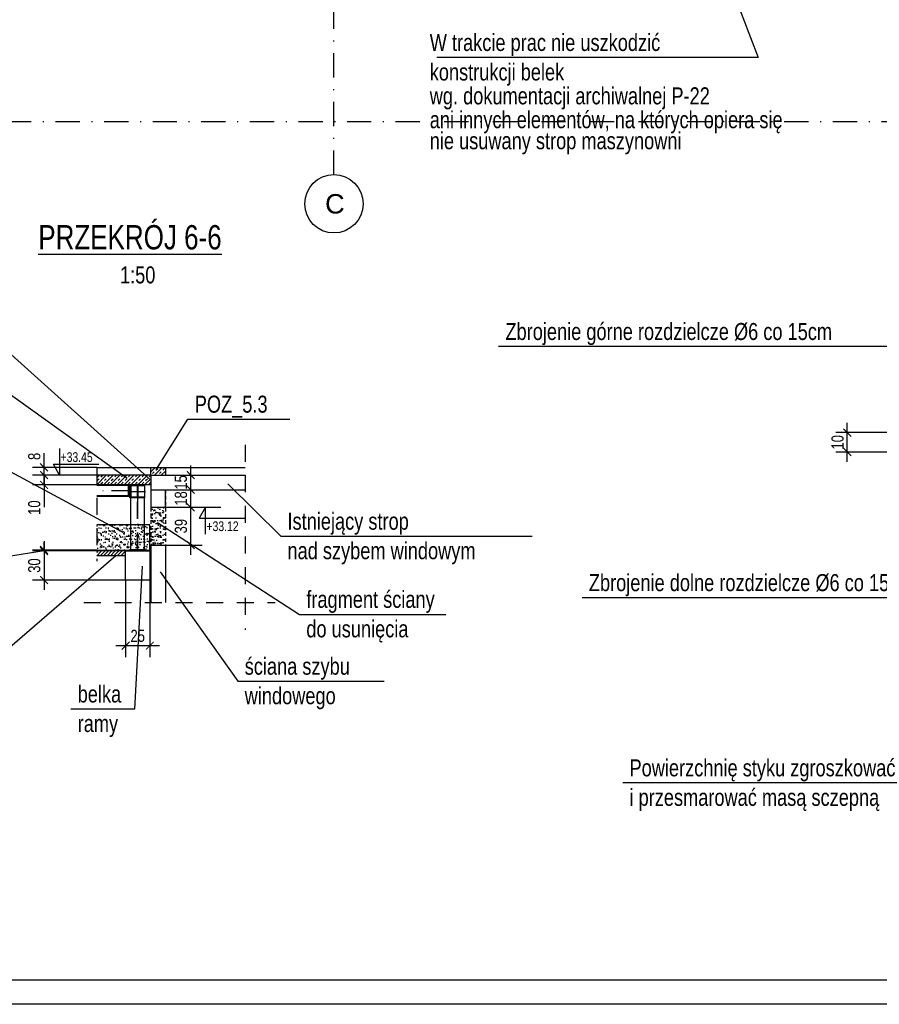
# Model space of a CAD drawing. Header units: metres. Extents: x -1979 to 4221, y -1333 to 1683.
# Tile 4 of 17: x -408 to 476, y -1333 to -320. Entities that reach past the tile are written whole.
import ezdxf
from ezdxf.enums import TextEntityAlignment as Align

# ---------------------------------------------------------------- set-up
doc = ezdxf.new("R2010")
doc.units = ezdxf.units.M
doc.header["$LTSCALE"] = 50
doc.header["$MEASUREMENT"] = 0
for name, pattern in [('DO', [1, 0.5, -0.24, 0.02, -0.24]), ('DP', [0.63, 0.35, -0.28]), ('MO', [0.7, 0.35, -0.17, 0.01, -0.17]), ('MP', [0.125, 0.075, -0.05])]:
    doc.linetypes.add(name, pattern=pattern)
for name, color, linetype in [('BS_lpd', 1, 'DP'), ('BS_odn', 1, 'Continuous'), ('BS_osm', 1, 'MO'), ('BS_prg', 3, 'Continuous'), ('BS_ram', 2, 'Continuous'), ('BS_szr', 1, 'Continuous'), ('BS_txs', 2, 'Continuous'), ('BS_wym', 1, 'Continuous'), ('BZ_odn', 1, 'Continuous'), ('BZ_osd', 1, 'DO'), ('BZ_szr', 1, 'Continuous'), ('BZ_txc', 1, 'Continuous'), ('BZ_txg', 3, 'Continuous'), ('BZ_txs', 2, 'Continuous'), ('BZ_wis', 2, 'Continuous'), ('BZ_wym', 1, 'Continuous'), ('k3_sciany istn', 1, 'DP')]:
    doc.layers.add(name, color=color, linetype=linetype)
doc.styles.add('BIKTC', font='bikromsw.shx', dxfattribs={"width": 0.8})
doc.styles.add('BIKTG', font='bikromsw.shx', dxfattribs={"width": 0.85})
doc.styles.add('BIKTS', font='bikromsw.shx', dxfattribs={"width": 0.85})
doc.styles.add('BIKWYM', font='bikromsw.shx', dxfattribs={"width": 0.8})
doc.styles.add('GENERATED_STYLE_1', font='arial.ttf')
doc.dimstyles.new('BS_BGR_50', dxfattribs={"dimscale": 0.5, "dimtxt": 25, "dimasz": 1.666667, "dimexe": 0, "dimexo": 0, "dimgap": 0, "dimtad": 0, "dimdec": 1, "dimrnd": 0.5, "dimzin": 9, "dimdsep": 46, "dimtxsty": 'BIKWYM', "dimblk": 'NONE', "dimcen": 0, "dimse1": 1, "dimse2": 1, "dimclrd": 256, "dimclre": 256, "dimclrt": 7, "dimadec": 0, "dimazin": 0, "dimtfac": 0.033333, "dimtdec": 1, "dimtmove": 0, "dimatfit": 3, "dimldrblk": 'NONE', "dimfxl": 1, "dimtvp": 0.8, "dimtolj": 1, "dimarcsym": 0})
doc.dimstyles.new('BS_KP_50', dxfattribs={"dimscale": 0.5, "dimtxt": 25, "dimasz": 16, "dimexe": 24, "dimexo": 0, "dimgap": 0, "dimtad": 0, "dimdec": 1, "dimrnd": 0.5, "dimzin": 9, "dimdsep": 46, "dimtxsty": 'BIKWYM', "dimblk": 'ARCHTICK', "dimblk1": 'ARCHTICK', "dimblk2": 'WYM-KP', "dimcen": 0, "dimdle": 20, "dimclrd": 256, "dimclre": 256, "dimclrt": 7, "dimadec": 0, "dimazin": 0, "dimtfac": 0.033333, "dimtdec": 1, "dimtmove": 0, "dimatfit": 3, "dimldrblk": 'ARCHTICK', "dimfxl": 1, "dimtvp": 0.8, "dimtfillclr": 256, "dimtolj": 1, "dimarcsym": 0})
doc.dimstyles.new('BZ_BGR_50', dxfattribs={"dimscale": 0.5, "dimtxt": 25, "dimasz": 1.666667, "dimexe": 0, "dimexo": 0, "dimgap": 0, "dimtad": 0, "dimdec": 1, "dimrnd": 0.5, "dimzin": 9, "dimdsep": 46, "dimtxsty": 'BIKWYM', "dimblk": 'NONE', "dimcen": 0, "dimse1": 1, "dimse2": 1, "dimclrd": 256, "dimclre": 256, "dimclrt": 7, "dimadec": 0, "dimazin": 0, "dimtfac": 0.033333, "dimtdec": 1, "dimtmove": 0, "dimatfit": 3, "dimldrblk": 'NONE', "dimfxl": 1, "dimtvp": 0.8, "dimtolj": 1, "dimarcsym": 0})
doc.dimstyles.new('BZ_BGR_50_25', dxfattribs={"dimscale": 0.5, "dimtxt": 25, "dimasz": 1.666667, "dimexe": 0, "dimexo": 0, "dimgap": 0, "dimtad": 0, "dimdec": 1, "dimlfac": 0.5, "dimrnd": 0.5, "dimzin": 9, "dimdsep": 46, "dimtxsty": 'BIKWYM', "dimblk": 'NONE', "dimcen": 0, "dimse1": 1, "dimse2": 1, "dimclrd": 256, "dimclre": 256, "dimclrt": 7, "dimadec": 0, "dimazin": 0, "dimtfac": 0.033333, "dimtdec": 1, "dimtmove": 0, "dimatfit": 3, "dimldrblk": 'NONE', "dimfxl": 1, "dimtvp": 0.8, "dimtolj": 1, "dimarcsym": 0})
doc.dimstyles.new('BZ_KP_50', dxfattribs={"dimscale": 0.5, "dimtxt": 25, "dimasz": 16, "dimexe": 24, "dimexo": 0, "dimgap": 0, "dimtad": 0, "dimdec": 1, "dimrnd": 0.5, "dimzin": 9, "dimdsep": 46, "dimtxsty": 'BIKWYM', "dimblk": 'ARCHTICK', "dimblk1": 'ARCHTICK', "dimblk2": 'WYM-KP', "dimcen": 0, "dimdle": 20, "dimclrd": 256, "dimclre": 256, "dimclrt": 7, "dimadec": 0, "dimazin": 0, "dimtfac": 0.033333, "dimtdec": 1, "dimtmove": 0, "dimatfit": 3, "dimfxl": 1, "dimtvp": 0.8, "dimtfillclr": 256, "dimtolj": 1, "dimarcsym": 0})
doc.dimstyles.new('BZ_KP_50_25', dxfattribs={"dimscale": 0.5, "dimtxt": 25, "dimasz": 16, "dimexe": 24, "dimexo": 0, "dimgap": 0, "dimtad": 0, "dimdec": 1, "dimlfac": 0.5, "dimrnd": 0.5, "dimzin": 9, "dimdsep": 46, "dimtxsty": 'BIKWYM', "dimblk": 'ARCHTICK', "dimcen": 0, "dimdle": 20, "dimclrd": 256, "dimclre": 256, "dimclrt": 4, "dimadec": 0, "dimazin": 0, "dimtfac": 0.033333, "dimtdec": 1, "dimtmove": 0, "dimatfit": 3, "dimfxl": 1, "dimtvp": 0.8, "dimtfillclr": 256, "dimtolj": 1, "dimarcsym": 0})
pattern_1 = [(45, (-1086.502, 0), (-3.535534, 3.535534), []), (45, (-1088.27, 1.768), (-3.535534, 3.535534), [2.5, -2.5])]

# ---------------------------------------------------------------- blocks, each defined once
blk = doc.blocks.new('_ArchTick')
at = {"color": 0, "linetype": 'ByBlock', "const_width": 0.15}
blk.add_lwpolyline([(-0.5, -0.5), (0.5, 0.5)], dxfattribs=at)
blk = doc.blocks.new('*D335')
at = {"layer": 'BZ_wym', "lineweight": -2}
for p, q in [((-383.2, -780.3), (-383.2, -765.7)), ((-329, -780.3), (-395.2, -780.3)), ((-329, -788.3), (-395.2, -788.3)), ((-383.2, -798.3), (-383.2, -780.3))]:
    blk.add_line(p, q, dxfattribs=at)
at = {"layer": 'DEFPOINTS', "color": 0}
for p in [(-383.2, -780.3), (-329, -780.3), (-329, -788.3)]:
    blk.add_point(p, dxfattribs=at)
at = {"layer": 'BZ_wym', "lineweight": -2, "xscale": 8, "yscale": 8, "zscale": 8}
for p, rotation in [((-383.2, -780.3), 90), ((-383.2, -788.3), 270)]:
    blk.add_blockref('_ArchTick', p, dxfattribs=dict(at, rotation=rotation))
at = {"layer": 'BZ_wym', "color": 7, "insert": (-393.2, -769), "char_height": 12.5, "attachment_point": 5, "rotation": 90, "style": 'BIKWYM'}
blk.add_mtext('\\A1;8', dxfattribs=at)
blk = doc.blocks.new('WYM-KP')
blk.add_hatch(color=256).paths.add_polyline_path([(-3, 0, 1), (3, 0, 1)])
blk.add_circle((0, 0), 3)
blk = doc.blocks.new('*D336')
at = {"layer": 'BZ_wym', "lineweight": -2}
for p, q in [((-329, -788.3), (-395.2, -788.3)), ((-383.2, -788.3), (-383.2, -780.3)), ((-383.2, -788.3), (-383.2, -798.3)), ((-329, -798.3), (-395.2, -798.3)), ((-383.2, -798.3), (-383.2, -821.1))]:
    blk.add_line(p, q, dxfattribs=at)
at = {"layer": 'DEFPOINTS', "color": 0}
for p in [(-329, -788.3), (-383.2, -798.3), (-329, -798.3)]:
    blk.add_point(p, dxfattribs=at)
at = {"layer": 'BZ_wym', "lineweight": -2, "xscale": 8, "yscale": 8, "zscale": 8}
for p, rotation in [((-383.2, -788.3), 270), ((-383.2, -798.3), 90)]:
    blk.add_blockref('_ArchTick', p, dxfattribs=dict(at, rotation=rotation))
at = {"layer": 'BZ_wym', "color": 7, "insert": (-393.2, -821.7), "char_height": 12.5, "attachment_point": 5, "rotation": 90, "style": 'BIKWYM'}
blk.add_mtext('\\A1;10', dxfattribs=at)
blk = doc.blocks.new('*D337')
at = {"layer": 'BZ_wym', "lineweight": -2}
for p, q in [((-383.2, -865.3), (-383.2, -857.3)), ((-428.6, -873.1), (-383.2, -865.8)), ((-329, -865.3), (-395.2, -865.3)), ((-299.3, -866.3), (-395.2, -866.3)), ((-383.2, -865.3), (-383.2, -866.3)), ((-383.2, -866.3), (-383.2, -874.3)), ((-428.6, -875.5), (-428.6, -873.1))]:
    blk.add_line(p, q, dxfattribs=at)
at = {"layer": 'DEFPOINTS', "color": 0}
for p in [(-383.2, -866.3), (-329, -865.3), (-299.3, -866.3)]:
    blk.add_point(p, dxfattribs=at)
at = {"layer": 'BZ_wym', "lineweight": -2, "xscale": 8, "yscale": 8, "zscale": 8}
for p, rotation in [((-383.2, -865.3), 270), ((-383.2, -866.3), 90)]:
    blk.add_blockref('_ArchTick', p, dxfattribs=dict(at, rotation=rotation))
at = {"layer": 'BZ_wym', "color": 7, "insert": (-438.6, -874.3), "char_height": 12.5, "attachment_point": 5, "rotation": 90, "style": 'BIKWYM'}
blk.add_mtext('\\A1;1', dxfattribs=at)
blk = doc.blocks.new('*D338')
at = {"layer": 'BZ_wym', "lineweight": -2}
for p, q in [((-383.2, -856.3), (-383.2, -906.3)), ((-299.3, -866.3), (-395.2, -866.3)), ((-299.3, -896.3), (-395.2, -896.3))]:
    blk.add_line(p, q, dxfattribs=at)
at = {"layer": 'DEFPOINTS', "color": 0}
for p in [(-299.3, -866.3), (-383.2, -896.3), (-299.3, -896.3)]:
    blk.add_point(p, dxfattribs=at)
at = {"layer": 'BZ_wym', "lineweight": -2, "xscale": 8, "yscale": 8, "zscale": 8}
for p, rotation in [((-383.2, -866.3), 90), ((-383.2, -896.3), 270)]:
    blk.add_blockref('_ArchTick', p, dxfattribs=dict(at, rotation=rotation))
at = {"layer": 'BZ_wym', "color": 7, "insert": (-393.2, -881.3), "char_height": 12.5, "attachment_point": 5, "rotation": 90, "style": 'BIKWYM'}
blk.add_mtext('\\A1;30', dxfattribs=at)
blk = doc.blocks.new('_None')
blk = doc.blocks.new('*D334')
at = {"layer": 'BS_wym', "lineweight": -2}
for p, q in [((-299.3, -896.3), (-299.3, -975.7)), ((-274.3, -896.3), (-274.3, -975.7)), ((-309.3, -963.7), (-264.3, -963.7))]:
    blk.add_line(p, q, dxfattribs=at)
at = {"layer": 'DEFPOINTS', "color": 0}
for p in [(-299.3, -896.3), (-274.3, -896.3), (-274.3, -963.7)]:
    blk.add_point(p, dxfattribs=at)
at = {"layer": 'BS_wym', "lineweight": -2, "xscale": 8, "yscale": 8, "zscale": 8, "rotation": 180}
blk.add_blockref('_ArchTick', (-299.3, -963.7), dxfattribs=at)
at = {"layer": 'BS_wym', "lineweight": -2, "xscale": 8, "yscale": 8, "zscale": 8}
blk.add_blockref('_ArchTick', (-274.3, -963.7), dxfattribs=at)
at = {"layer": 'BS_wym', "color": 7, "insert": (-286.8, -953.7), "char_height": 12.5, "attachment_point": 5, "style": 'BIKWYM'}
blk.add_mtext('\\A1;25', dxfattribs=at)
blk = doc.blocks.new('*D340')
at = {"layer": 'BZ_wym', "lineweight": -2}
for p, q in [((-232.3, -778.3), (-232.3, -813.3)), ((-258.3, -788.3), (-220.3, -788.3)), ((-252, -803.3), (-220.3, -803.3))]:
    blk.add_line(p, q, dxfattribs=at)
at = {"layer": 'DEFPOINTS', "color": 0}
for p in [(-258.3, -788.3), (-252, -803.3), (-232.3, -803.3)]:
    blk.add_point(p, dxfattribs=at)
at = {"layer": 'BZ_wym', "lineweight": -2, "xscale": 8, "yscale": 8, "zscale": 8}
for p, rotation in [((-232.3, -788.3), 90), ((-232.3, -803.3), 270)]:
    blk.add_blockref('_ArchTick', p, dxfattribs=dict(at, rotation=rotation))
at = {"layer": 'BZ_wym', "color": 7, "insert": (-242.3, -795.8), "char_height": 12.5, "attachment_point": 5, "rotation": 90, "style": 'BIKWYM'}
blk.add_mtext('\\A1;15', dxfattribs=at)
blk = doc.blocks.new('*D341')
at = {"layer": 'BZ_wym', "lineweight": -2}
for p, q in [((-232.3, -793.3), (-232.3, -831.3)), ((-252, -803.3), (-220.3, -803.3)), ((-258.3, -821.3), (-220.3, -821.3))]:
    blk.add_line(p, q, dxfattribs=at)
at = {"layer": 'DEFPOINTS', "color": 0}
for p in [(-252, -803.3), (-258.3, -821.3), (-232.3, -821.3)]:
    blk.add_point(p, dxfattribs=at)
at = {"layer": 'BZ_wym', "lineweight": -2, "xscale": 8, "yscale": 8, "zscale": 8}
for p, rotation in [((-232.3, -803.3), 90), ((-232.3, -821.3), 270)]:
    blk.add_blockref('_ArchTick', p, dxfattribs=dict(at, rotation=rotation))
at = {"layer": 'BZ_wym', "color": 7, "insert": (-242.3, -812.3), "char_height": 12.5, "attachment_point": 5, "rotation": 90, "style": 'BIKWYM'}
blk.add_mtext('\\A1;18', dxfattribs=at)
blk = doc.blocks.new('*D342')
at = {"layer": 'BZ_wym', "lineweight": -2}
for p, q in [((-232.3, -811.3), (-232.3, -870.3)), ((-258.3, -821.3), (-220.3, -821.3)), ((-258.3, -860.3), (-220.3, -860.3))]:
    blk.add_line(p, q, dxfattribs=at)
at = {"layer": 'DEFPOINTS', "color": 0}
for p in [(-258.3, -821.3), (-258.3, -860.3), (-232.3, -860.3)]:
    blk.add_point(p, dxfattribs=at)
at = {"layer": 'BZ_wym', "lineweight": -2, "xscale": 8, "yscale": 8, "zscale": 8}
for p, rotation in [((-232.3, -821.3), 90), ((-232.3, -860.3), 270)]:
    blk.add_blockref('_ArchTick', p, dxfattribs=dict(at, rotation=rotation))
at = {"layer": 'BZ_wym', "color": 7, "insert": (-242.3, -840.8), "char_height": 12.5, "attachment_point": 5, "rotation": 90, "style": 'BIKWYM'}
blk.add_mtext('\\A1;39', dxfattribs=at)
blk = doc.blocks.new('*D354')
at = {"layer": 'BZ_wym', "lineweight": -2}
for p, q in [((443.5, -774.5), (443.5, -734.5)), ((507.9, -744.5), (431.5, -744.5)), ((507.9, -764.5), (431.5, -764.5))]:
    blk.add_line(p, q, dxfattribs=at)
at = {"layer": 'DEFPOINTS', "color": 0}
for p in [(443.5, -744.5), (507.9, -744.5), (507.9, -764.5)]:
    blk.add_point(p, dxfattribs=at)
at = {"layer": 'BZ_wym', "lineweight": -2, "xscale": 8, "yscale": 8, "zscale": 8}
for p, rotation in [((443.5, -744.5), 90), ((443.5, -764.5), 270)]:
    blk.add_blockref('_ArchTick', p, dxfattribs=dict(at, rotation=rotation))
at = {"layer": 'BZ_wym', "color": 4, "insert": (433.5, -754.5), "char_height": 12.5, "attachment_point": 5, "rotation": 90, "style": 'BIKWYM'}
blk.add_mtext('\\A1;10', dxfattribs=at)

msp = doc.modelspace()

# ---------------------------------------------------------------- hatches: boundary and pattern name
at = {"layer": 'BS_szr'}
h = msp.add_hatch(dxfattribs=at)
h.set_pattern_fill('BIK_GRUNT_PIASEK', color=256, style=0, pattern_type=2)
h.set_pattern_definition([(37.5, (-1021.9036, 730.9205), (-0.187578, 5.780287), [0, -4.56, 0, -5.1, 0, -4.88]), (7.5, (-1021.904, 730.9205), (5.310452, 8.465577), [0, -2.46, 0, -4.11, 0, -1.58]), (327.5, (-1025.6036, 730.9205), (9.342257, 0.017085), [0, -1.5, 0, -5.4, 0, -7.05]), (317.5, (-1025.604, 730.9205), (9.018232, 2.63316), [0, -0.75, 0, -3.54, 0, -4.05])])
h.paths.add_polyline_path([(-329.02, -839.318), (-274.338, -839.318), (-274.338, -865.318), (-329.02, -865.318)])
at = {"layer": 'BZ_szr'}
h = msp.add_hatch(dxfattribs=at)
h.set_pattern_fill('BIK_ZELBET', color=256, scale=25, angle=45, style=0, pattern_type=2)
h.set_pattern_definition(pattern_1)
h.paths.add_polyline_path([(-296.338, -798.318), (-294.838, -798.318), (-278.838, -798.318), (-273.338, -798.318), (-273.338, -788.318), (-329.02, -788.318), (-329.02, -798.318)])
h = msp.add_hatch(dxfattribs=at)
h.set_pattern_fill('BIK_GRUNT_PIASEK', color=256, style=0, pattern_type=2)
h.set_pattern_definition([(37.5, (-1021.9036, 1154.5892), (-0.187578, 5.780287), [0, -4.56, 0, -5.1, 0, -4.88]), (7.5, (-1021.904, 1154.589), (5.310452, 8.465577), [0, -2.46, 0, -4.11, 0, -1.58]), (327.5, (-1025.6036, 1154.589), (9.342257, 0.017085), [0, -1.5, 0, -5.4, 0, -7.05]), (317.5, (-1025.604, 1154.589), (9.018232, 2.633162), [0, -0.75, 0, -3.54, 0, -4.05])])
h.paths.add_polyline_path([(-273.338, -860.318), (-258.338, -860.318), (-258.338, -821.318), (-273.338, -821.318)])
at = {"layer": 'BZ_wis'}
h = msp.add_hatch(dxfattribs=at)
h.set_pattern_fill('BIK_ZELBET', color=3, scale=25, angle=45, style=0, pattern_type=2)
h.set_pattern_definition(pattern_1)
h.paths.add_polyline_path([(-258.338, -788.318), (-258.338, -780.318), (-273.338, -780.318), (-273.338, -788.318)])
h = msp.add_hatch(dxfattribs=at)
h.set_pattern_fill('BIK_CIAGLE_KRESKI', color=4, scale=25, angle=45, style=0, pattern_type=2)
h.set_pattern_definition([(45, (-1021.9036, 1154.5892), (-1.767767, 1.767767), [])])
h.paths.add_polyline_path([(-329.02, -866.318), (-329.02, -871.318), (-299.338, -871.318), (-299.338, -866.318)])

# ---------------------------------------------------------------- linework, layer by layer
at = {"layer": 'BS_lpd'}
for p, q in [((-287.113, -864.818), (-287.113, -811.618)), ((-286.563, -864.818), (-286.563, -811.618))]:
    msp.add_line(p, q, dxfattribs=at)
at = {"layer": 'BS_osm'}
for p, q in [((-286.838, -814.658), (-286.838, -797.178)), ((-286.838, -812.616), (-286.838, -797.321)), ((-286.838, -812.616), (-286.838, -797.321)), ((-296.238, -804.318), (-329.02, -804.318)), ((-295.088, -804.968), (-278.788, -804.968)), ((-286.838, -864.818), (-286.838, -811.618))]:
    msp.add_line(p, q, dxfattribs=at)
at = {"layer": 'BS_prg'}
for p, q in [((-279.838, -799.168), (-279.838, -810.768)), ((-296.238, -809.688), (-329.02, -809.688)), ((-296.238, -810.318), (-329.02, -810.318)), ((-293.838, -864.818), (-293.838, -811.618)), ((-279.838, -864.818), (-279.838, -811.618))]:
    msp.add_line(p, q, dxfattribs=at)
for points in [[(-295.038, -798.318), (-295.038, -810.318), (-296.238, -810.318), (-296.238, -798.318), (-295.038, -798.318)], [(-293.838, -798.318), (-293.838, -811.618), (-295.038, -811.618), (-295.038, -798.318), (-293.838, -798.318)], [(-293.838, -866.318), (-293.838, -864.818), (-279.838, -864.818), (-279.838, -866.318), (-293.838, -866.318)]]:
    msp.add_lwpolyline(points, dxfattribs=at)
msp.add_lwpolyline([(-293.838, -798.318), (-279.838, -798.318), (-279.838, -799.168), (-279.838, -799.168), (-285.363, -799.168, 0.41421356), (-286.563, -800.368), (-286.563, -809.568, 0.41421356), (-285.363, -810.768), (-279.838, -810.768), (-279.838, -811.618), (-293.838, -811.618), (-293.838, -810.768), (-288.313, -810.768, 0.41421356), (-287.113, -809.568), (-287.113, -800.368, 0.41421356), (-288.313, -799.168), (-293.838, -799.168)], format="xyb", close=True, dxfattribs=at)
at = {"layer": 'BS_ram', "color": 1}
msp.add_lwpolyline([(-1979.273, -1332.668), (-1979.273, 1637.332), (4220.727, 1637.332), (4220.727, -1332.668)], close=True, dxfattribs=at)
at = {"layer": 'BS_ram'}
msp.add_lwpolyline([(-1829.273, -1307.668), (-1829.273, 1612.332), (4195.727, 1612.332), (4195.727, -1307.668)], close=True, dxfattribs=at)
at = {"layer": 'BS_szr'}
msp.add_line((-329.02, -780.318), (-176.135, -780.318), dxfattribs=at)
msp.add_lwpolyline([(-329.02, -865.318), (-274.338, -865.318), (-274.338, -839.318), (-329.02, -839.318)], dxfattribs=at)
at = {"layer": 'BZ_osd'}
for p, q in [((-84.866, -479.16), (-84.866, 1354.61)), ((2553.595, -424.773), (-1590.424, -424.773))]:
    msp.add_line(p, q, dxfattribs=at)
at = {"layer": 'BZ_osd', "color": 7, "linetype": 'Continuous'}
msp.add_circle((-84.866, -509.16), 30, dxfattribs=at)
at = {"layer": 'BZ_txc', "color": 7}
for points in [[(-367.141, -760.795), (-367.141, -788.318), (-373.545, -777.056), (-326.959, -777.056)], [(-217.03, -848.842), (-217.03, -821.318), (-223.434, -832.581), (-176.848, -832.581)]]:
    msp.add_lwpolyline(points, dxfattribs=at)
at = {"layer": 'BZ_wis', "color": 3}
for p, q in [((-273.338, -788.318), (-329.02, -788.318)), ((-273.338, -798.318), (-329.02, -798.318)), ((-296.238, -798.318), (-329.02, -798.318)), ((-296.238, -798.948), (-329.02, -798.948))]:
    msp.add_line(p, q, dxfattribs=at)
at = {"layer": 'BZ_wis'}
for p, q in [((-273.338, -788.318), (-273.338, -803.318)), ((-273.338, -860.318), (-273.338, -919.206)), ((-273.338, -860.318), (-258.338, -860.318)), ((-258.338, -860.318), (-258.338, -919.206))]:
    msp.add_line(p, q, dxfattribs=at)
at = {"layer": 'BZ_wis', "color": 1, "linetype": 'MP'}
for p, q in [((-273.338, -803.318), (-273.338, -860.318)), ((-258.338, -803.318), (-258.338, -860.318))]:
    msp.add_line(p, q, dxfattribs=at)
at = {"layer": 'BZ_wis', "color": 3}
msp.add_lwpolyline([(-273.338, -788.318), (-273.338, -780.318), (-258.338, -780.318), (-258.338, -788.318)], dxfattribs=at)
at = {"layer": 'BZ_wis'}
for points in [[(-273.338, -788.318), (-176.135, -788.318)], [(-273.338, -803.318), (-176.135, -803.318)], [(-273.338, -803.318), (-273.338, -821.318), (-258.338, -821.318), (-258.338, -803.318)], [(-274.338, -866.318), (-274.338, -896.318), (-299.338, -896.318), (-299.338, -866.318), (-274.338, -866.318)]]:
    msp.add_lwpolyline(points, dxfattribs=at)
at = {"layer": 'BZ_wis', "color": 4}
for points in [[(-299.338, -866.318), (-329.02, -866.318)], [(-299.338, -871.318), (-329.02, -871.318)]]:
    msp.add_lwpolyline(points, dxfattribs=at)
at = {"layer": 'BZ_wym'}
msp.add_line((-258.338, -821.318), (-201.341, -821.318), dxfattribs=at)
at = {"layer": 'k3_sciany istn', "linetype": 'DP'}
msp.add_line((-329.02, -779.965), (-329.02, -876.693), dxfattribs=at)
for points in [[(-176.135, -756.954), (-176.135, -947.466)], [(-342.336, -919.206), (-145.429, -919.206)]]:
    msp.add_lwpolyline(points, dxfattribs=at)

# ---------------------------------------------------------------- texts
at = {"layer": 'BS_txs', "style": 'BIKTS', "width": 0.8}
for s, p in [('W trakcie prac nie uszkodzić', (13.741, -351.945)), ('konstrukcji belek', (13.741, -382.3)), ('wg. dokumentacji archiwalnej P-22', (13.741, -406.838)), ('ani innych elementów, na których opiera się ', (13.741, -431.376)), ('nie usuwany strop maszynowni', (13.741, -453.037))]:
    msp.add_text(s, height=17.5, dxfattribs=at).set_placement(p)
at = {"layer": 'BZ_osd', "color": 7, "linetype": 'Continuous', "style": 'GENERATED_STYLE_1'}
msp.add_attdef('C', text='C', height=20, dxfattribs=at).set_placement((-83.888, -509.16), align=Align.MIDDLE_CENTER)
at = {"layer": 'BZ_txc', "color": 7, "style": 'BIKTC', "width": 0.8}
for s, p in [('+33.45', (-366.174, -774.747)), ('+33.12', (-216.013, -845.848))]:
    msp.add_text(s, height=10, dxfattribs=at).set_placement(p)
at = {"layer": 'BZ_txg', "style": 'BIKTG', "width": 0.8}
msp.add_text('%%uPRZEKRÓJ 6-6', height=25, dxfattribs=at).set_placement((-389.123, -556.053))
at = {"layer": 'BZ_txs', "style": 'BIKTS', "width": 0.8}
for s, p in [('1:50', (-305.034, -591.026)), ('Zbrojenie górne rozdzielcze %%c6 co 15cm', (91.669, -649.264)), ('POZ_5.3', (-228.07, -724.023)), ('Istniejący strop', (-132.669, -844.411)), ('nad szybem windowym', (-132.669, -874.767)), ('Zbrojenie dolne rozdzielcze %%c6 co 15cm', (177.51, -907.625)), ('fragment ściany', (-113.278, -924.816)), ('do usunięcia', (-113.278, -955.172)), ('ściana szybu', (-176.691, -993.601)), ('belka', (-348.574, -1022.194)), ('windowego', (-176.691, -1023.957)), ('ramy', (-348.574, -1052.55)), ('Powierzchnię styku zgroszkować', (219.33, -1098.148)), ('i przesmarować masą sczepną', (219.33, -1128.503))]:
    msp.add_text(s, height=17.5, dxfattribs=at).set_placement(p)

# ---------------------------------------------------------------- dimensions: what is measured, and where the dimension line sits
at = {"layer": 'BS_wym'}
dim = msp.add_linear_dim(base=(-274.338, -963.666), p1=(-299.338, -896.318), p2=(-274.338, -896.318), dimstyle='BS_KP_50', override={"dimdec": 0, "dimrnd": 1, "dimatfit": 1}, dxfattribs=at)
dim.commit()
dim.dimension.update_dxf_attribs({"geometry": '*D334', "text_midpoint": (-286.838, -953.666)})
at = {"layer": 'BZ_wym'}
for base, p1, p2, dimstyle, picture, middle in [((443.471, -744.543), (507.907, -764.543), (507.907, -744.543), 'BZ_KP_50_25', '*D354', (433.471, -754.543)), ((-383.209, -780.318), (-329.02, -788.318), (-329.02, -780.318), 'BZ_KP_50', '*D335', (-393.209, -768.985)), ((-232.295, -803.318), (-258.338, -788.318), (-251.982, -803.318), 'BZ_KP_50', '*D340', (-242.295, -795.818)), ((-383.209, -798.318), (-329.02, -788.318), (-329.02, -798.318), 'BZ_KP_50', '*D336', (-393.209, -821.699)), ((-232.295, -821.318), (-251.982, -803.318), (-258.338, -821.318), 'BZ_KP_50', '*D341', (-242.295, -812.318)), ((-232.295, -860.318), (-258.338, -821.318), (-258.338, -860.318), 'BZ_KP_50', '*D342', (-242.295, -840.818)), ((-383.209, -896.318), (-299.338, -866.318), (-299.338, -896.318), 'BZ_KP_50', '*D338', (-393.209, -881.318))]:
    dim = msp.add_linear_dim(base=base, p1=p1, p2=p2, angle=90, dimstyle=dimstyle, override={"dimdec": 0, "dimrnd": 1, "dimatfit": 1}, dxfattribs=at)
    dim.commit()
    dim.dimension.update_dxf_attribs({"geometry": picture, "text_midpoint": middle})
dim = msp.add_linear_dim(base=(-383.209, -866.318), p1=(-329.02, -865.318), p2=(-299.338, -866.318), angle=90, dimstyle='BZ_KP_50', override={"dimdec": 0, "dimrnd": 1, "dimtmove": 1, "dimatfit": 1}, dxfattribs=at)
dim.commit()
dim.dimension.update_dxf_attribs({"geometry": '*D337', "text_midpoint": (-428.57, -873.086), "dimtype": 160})

# ---------------------------------------------------------------- leaders
at = {"layer": 'BS_odn'}
for points in [[(316.876, -267.224), (351.876, -358.675), (21.21, -358.675)], [(-309.233, -871.318), (-438.441, -982.809), (-684.789, -982.809)]]:
    msp.add_leader(points, dimstyle='BS_BGR_50', dxfattribs=at)
at = {"layer": 'BZ_odn'}
for points, dimstyle in [([(-273.338, -793.356), (-585.091, -514.067), (-781.114, -514.067)], 'BZ_BGR_50'), ([(-297.573, -791.856), (-484.278, -658.064), (-633.935, -658.064)], 'BZ_BGR_50'), ([(666.664, -750.343), (541.336, -655.994), (84.669, -655.994)], 'BZ_BGR_50'), ([(-267.335, -782.307), (-235.07, -730.754), (-130.403, -730.754)], 'BZ_BGR_50_25'), ([(-301.679, -847.282), (-466.43, -758.743), (-616.088, -758.743)], 'BZ_BGR_50'), ([(678.541, -756.17), (627.176, -914.355), (170.51, -914.355)], 'BZ_BGR_50'), ([(-194.168, -797.086), (-139.669, -851.142), (118.998, -851.142)], 'BZ_BGR_50'), ([(-266.34, -836.994), (-120.278, -931.547), (30.389, -931.547)], 'BZ_BGR_50'), ([(-282.111, -881.759), (-290.241, -1028.925), (-355.574, -1028.925)], 'BZ_BGR_50'), ([(-263.536, -887.872), (-183.691, -1000.332), (-33.025, -1000.332)], 'BZ_BGR_50'), ([(778.399, -1194.586), (570.996, -1104.878), (212.33, -1104.878)], 'BZ_BGR_50')]:
    msp.add_leader(points, dimstyle=dimstyle, dxfattribs=at)

doc.saveas('drawing.dxf')
